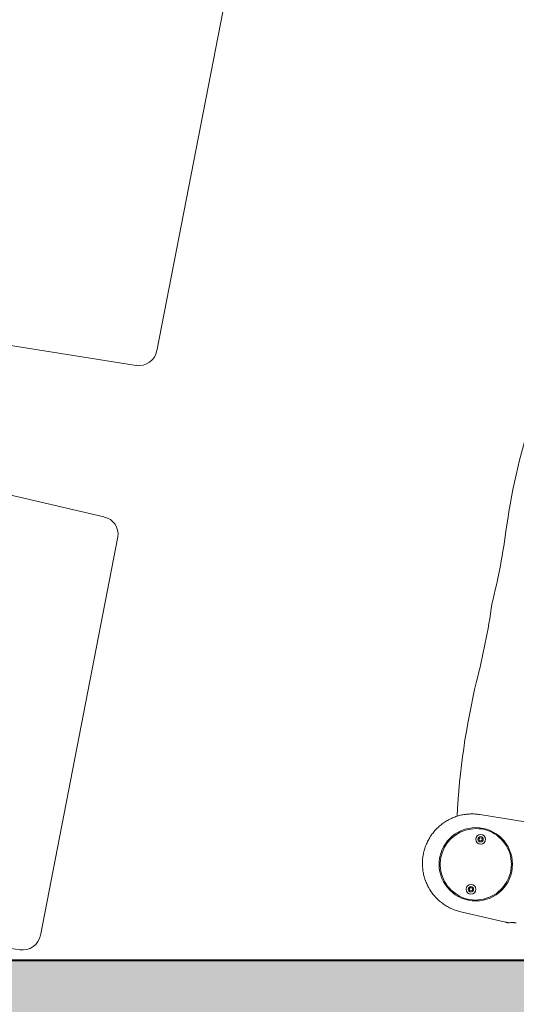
# Model space of a CAD drawing. Header units: inches. Extents: x -2078 to 109126, y -964 to 6385.
# Tile 236 of 256: x 37109 to 37128, y 3831 to 3867. Entities that reach past the tile are written whole.
import ezdxf

# ---------------------------------------------------------------- set-up
doc = ezdxf.new("R2010")
doc.units = ezdxf.units.IN
doc.header["$MEASUREMENT"] = 0
doc.layers.add('16_dwg _2_', color=8, linetype='Continuous', lineweight=9)
doc.layers.add('A-WALL', color=3, linetype='Continuous', lineweight=40)
doc.layers.add('A-HATCH', color=9, linetype='Continuous')

# ---------------------------------------------------------------- blocks, each defined once
blk = doc.blocks.new('16_dwg _2_-1561311-3-1st Floor - Auditorium')
at = {"color": 254, "lineweight": 9}
for p, q in [((176994.892, 507979.952), (177009.948, 507979.952)), ((176993.897, 507970.36), (176994.223, 507979.299)), ((177010.895, 507970.36), (177010.569, 507979.299)), ((176991.22, 507958.581), (176991.22, 507958.583)), ((176991.22, 507958.569), (176991.22, 507958.555)), ((176992.13, 507955.326), (176992.134, 507955.323)), ((176992.142, 507955.314), (176992.141, 507955.315)), ((176992.259, 507955.247), (176992.257, 507955.248)), ((176992.273, 507955.242), (176992.275, 507955.241)), ((176992.299, 507955.226), (176992.297, 507955.227)), ((176992.323, 507955.217), (176992.324, 507955.217)), ((176992.34, 507955.207), (176992.338, 507955.208)), ((176992.381, 507955.188), (176992.378, 507955.189))]:
    blk.add_line(p, q, dxfattribs=at)
at = {"color": 254, "lineweight": 9, "flags": 128}
for points in [[(176991.225, 507958.642), (176991.224, 507958.638), (176991.223, 507958.635), (176991.222, 507958.631), (176991.222, 507958.627), (176991.221, 507958.623), (176991.221, 507958.619), (176991.249, 507958.694), (176991.249, 507958.697), (176991.249, 507958.701), (176991.249, 507958.705), (176991.25, 507958.709), (176991.251, 507958.713), (176991.252, 507958.717), (176991.253, 507958.719), (176991.256, 507958.729), (176991.258, 507958.74), (176991.259, 507958.751), (176991.26, 507958.764), (176991.261, 507958.777), (176991.263, 507958.792), (176991.264, 507958.808), (176991.265, 507958.825), (176991.266, 507958.843), (176991.267, 507958.862), (176991.269, 507958.904), (176991.268, 507958.877), (176991.266, 507958.848), (176991.265, 507958.823), (176991.264, 507958.811), (176991.263, 507958.8), (176991.262, 507958.79), (176991.261, 507958.781), (176991.26, 507958.772), (176991.26, 507958.764), (176991.259, 507958.756), (176991.258, 507958.75), (176991.257, 507958.744), (176991.256, 507958.738), (176991.256, 507958.733), (176991.255, 507958.729), (176991.254, 507958.725), (176991.254, 507958.722), (176991.253, 507958.72), (176991.253, 507958.719), (176991.225, 507958.644), (176991.225, 507958.642), (176991.224, 507958.64), (176991.224, 507958.639), (176991.223, 507958.637), (176991.223, 507958.636), (176991.223, 507958.634), (176991.222, 507958.633), (176991.222, 507958.631), (176991.222, 507958.63), (176991.222, 507958.629), (176991.221, 507958.628), (176991.221, 507958.627), (176991.221, 507958.626), (176991.221, 507958.624), (176991.221, 507958.623), (176991.221, 507958.622), (176991.221, 507958.617), (176991.221, 507958.616), (176991.221, 507958.615), (176991.221, 507958.614), (176991.221, 507958.613), (176991.22, 507958.611), (176991.22, 507958.61), (176991.22, 507958.608), (176991.22, 507958.606), (176991.22, 507958.602), (176991.22, 507958.604), (176991.22, 507958.608), (176991.22, 507958.605), (176991.22, 507958.598), (176991.22, 507958.602), (176991.22, 507958.593), (176991.22, 507958.598), (176991.22, 507958.587), (176991.22, 507958.589), (176991.22, 507958.578), (176991.22, 507958.569)], [(176991.22, 507958.616), (176991.22, 507958.617), (176991.221, 507958.618), (176991.221, 507958.619), (176991.221, 507958.62), (176991.221, 507958.621)], [(176991.22, 507958.611), (176991.22, 507958.613), (176991.22, 507958.616)], [(176995.017, 507958.516), (176994.958, 507956.808), (176994.956, 507956.768), (176994.953, 507956.723), (176994.948, 507956.679), (176994.943, 507956.634), (176994.937, 507956.589), (176994.929, 507956.545), (176994.921, 507956.501), (176994.911, 507956.457), (176994.9, 507956.413), (176994.889, 507956.37), (176994.876, 507956.327), (176994.862, 507956.284), (176994.847, 507956.242), (176994.831, 507956.199), (176994.814, 507956.158), (176994.796, 507956.117), (176994.777, 507956.076), (176994.757, 507956.036), (176994.736, 507955.996), (176994.714, 507955.956), (176994.691, 507955.918), (176994.668, 507955.88), (176994.643, 507955.842), (176994.617, 507955.805), (176994.591, 507955.769), (176994.563, 507955.733), (176994.535, 507955.698), (176994.506, 507955.664), (176994.476, 507955.63), (176994.445, 507955.598), (176994.413, 507955.566), (176994.381, 507955.534), (176994.348, 507955.504), (176994.314, 507955.474), (176994.279, 507955.445), (176994.244, 507955.417), (176994.208, 507955.39), (176994.172, 507955.364), (176994.134, 507955.339), (176994.097, 507955.315), (176994.058, 507955.291), (176994.019, 507955.269), (176993.98, 507955.247), (176993.94, 507955.227), (176993.899, 507955.207), (176993.858, 507955.188), (176993.817, 507955.171), (176993.775, 507955.154), (176993.733, 507955.139), (176993.69, 507955.124), (176993.647, 507955.111), (176993.604, 507955.099), (176993.56, 507955.087), (176993.517, 507955.077), (176993.473, 507955.068), (176993.428, 507955.06), (176993.384, 507955.053), (176993.339, 507955.047), (176993.294, 507955.042), (176993.25, 507955.038), (176993.205, 507955.036), (176993.16, 507955.034), (176993.119, 507955.034), (176993.079, 507955.034), (176993.034, 507955.036), (176992.989, 507955.038), (176992.944, 507955.042), (176992.9, 507955.047), (176992.855, 507955.053), (176992.811, 507955.06), (176992.766, 507955.068), (176992.722, 507955.077), (176992.678, 507955.087), (176992.635, 507955.098), (176992.592, 507955.111), (176992.549, 507955.124), (176992.506, 507955.139), (176992.464, 507955.154), (176992.422, 507955.171), (176992.381, 507955.188), (176992.34, 507955.207), (176992.299, 507955.226), (176992.259, 507955.247), (176992.22, 507955.268), (176992.181, 507955.291), (176992.142, 507955.314), (176992.104, 507955.339), (176992.067, 507955.364), (176992.031, 507955.39), (176991.995, 507955.417), (176991.959, 507955.445), (176991.925, 507955.474), (176991.891, 507955.504), (176991.858, 507955.534), (176991.825, 507955.565), (176991.794, 507955.597), (176991.763, 507955.63), (176991.733, 507955.664), (176991.704, 507955.698), (176991.676, 507955.733), (176991.648, 507955.768), (176991.622, 507955.805), (176991.596, 507955.842), (176991.571, 507955.879), (176991.547, 507955.917), (176991.524, 507955.956), (176991.503, 507955.995), (176991.482, 507956.035), (176991.462, 507956.075), (176991.443, 507956.116), (176991.425, 507956.157), (176991.408, 507956.199), (176991.392, 507956.241), (176991.377, 507956.284), (176991.363, 507956.326), (176991.35, 507956.369), (176991.338, 507956.413), (176991.327, 507956.457), (176991.318, 507956.5), (176991.309, 507956.545), (176991.302, 507956.589), (176991.295, 507956.633), (176991.29, 507956.678), (176991.286, 507956.723), (176991.283, 507956.768), (176991.281, 507956.808), (176991.221, 507958.51), (176991.221, 507958.526), (176991.221, 507958.541), (176991.22, 507958.555)], [(176991.249, 507958.694), (176991.25, 507958.698), (176991.252, 507958.704), (176991.253, 507958.711), (176991.255, 507958.72)], [(176991.842, 507956.658), (176991.843, 507956.653), (176991.844, 507956.65), (176991.845, 507956.648), (176991.846, 507956.643), (176991.847, 507956.64), (176991.849, 507956.635), (176991.849, 507956.633), (176991.851, 507956.629), (176991.851, 507956.627), (176991.852, 507956.625), (176991.853, 507956.623), (176991.853, 507956.622), (176991.854, 507956.62), (176991.854, 507956.619), (176991.855, 507956.617), (176991.855, 507956.616), (176991.856, 507956.615), (176991.856, 507956.615), (176991.86, 507956.608)], [(176991.86, 507956.608), (176991.866, 507956.596), (176991.87, 507956.588), (176991.866, 507956.596)], [(176992.177, 507955.296), (176992.18, 507955.295), (176992.179, 507955.292)], [(176992.227, 507955.267), (176992.22, 507955.268), (176992.218, 507955.269)]]:
    blk.add_lwpolyline(points, dxfattribs=at)
at = {"color": 254, "lineweight": 9}
for centre, radius in [((176993.119, 507957.015), 1.36), ((176992.177, 507957.015), 0.182), ((176992.177, 507957.015), 0.0988), ((176992.177, 507957.015), 0.0608), ((176994.062, 507957.015), 0.182), ((176994.062, 507957.015), 0.0988), ((176994.062, 507957.015), 0.0608)]:
    blk.add_circle(centre, radius, dxfattribs=at)
for centre, radius, start, end in [((176994.899, 507979.276), 0.676, 89.3877, 178.035), ((177009.925, 507979.31), 0.643, 0.8358, 87.9819), ((176993.122, 507957.011), 1.325, 15.8345, 160.9722), ((176993.057, 507957.007), 1.265, 159.8381, 195.9948), ((176993.181, 507957.024), 1.265, 339.8381, 15.9948), ((176993.119, 507957.015), 1.32, 198.8889, 341.1111), ((176998.567, 507982.731), 27.008, 261.8458, 272.5785), ((177006.885, 507979.015), 23.299, 266.8913, 277.9044), ((177001.35, 507928.42), 27.375, 87.1699, 93.2844), ((177004.059, 507929.847), 25.95, 86.5476, 92.9981)]:
    blk.add_arc(centre, radius, start, end, dxfattribs=at)
blk = doc.blocks.new('W3RFVW29R')
at = {"layer": '16_dwg _2_', "color": 250, "extrusion": (0, 0, -1), "zscale": -1, "rotation": 100.9999999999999}
for p in [(523950.853, -72993.636), (523955.173, -73015.302), (523916.173, -73015.302)]:
    blk.add_blockref('16_dwg _2_-1561311-3-1st Floor - Auditorium', p, dxfattribs=at)

msp = doc.modelspace()

# ---------------------------------------------------------------- hatches: boundary and pattern name
at = {"layer": 'A-HATCH'}
h = msp.add_hatch(color=256, dxfattribs=at)
h.dxf.hatch_style = 1
h.paths.add_polyline_path([(37259.136, 3832.388), (37259.136, 3820.388), (37179.801, 3820.388), (37179.801, 3679.388), (37262.386, 3679.388), (37262.386, 3672.388), (37009.386, 3672.388), (37009.386, 3679.388), (37019.386, 3679.388), (37019.386, 3732.388), (37024.386, 3732.388), (37024.386, 3679.388), (37173.801, 3679.388), (37173.801, 3820.388), (37024.386, 3820.388), (37024.386, 3768.388), (37019.386, 3768.388), (37019.386, 3820.388), (36906.386, 3820.388), (36906.386, 3754.388), (36857.386, 3754.388), (36857.386, 3736.388), (36849.386, 3736.388), (36849.386, 3754.388), (36787.386, 3754.388), (36787.386, 3732.388), (36782.386, 3732.388), (36782.386, 3826.388), (36859.386, 3826.388), (36859.386, 3819.388), (36787.386, 3819.388), (36787.386, 3761.388), (36901.386, 3761.388), (36901.386, 3819.388), (36895.386, 3819.388), (36895.386, 3826.388), (36901.386, 3826.388), (36901.386, 3897.703), (36875.776, 3908.574), (36877.729, 3913.177), (37068.055, 3832.388)])

# ---------------------------------------------------------------- linework, layer by layer
at = {"layer": 'A-WALL'}
msp.add_lwpolyline([(36877.729, 3913.177), (37068.055, 3832.388), (37259.136, 3832.388)], dxfattribs=at)

# ---------------------------------------------------------------- block references
at = {"layer": 'A-HATCH'}
msp.add_blockref('W3RFVW29R', (28645.88, 32.751), dxfattribs=at)

doc.saveas('drawing.dxf')
